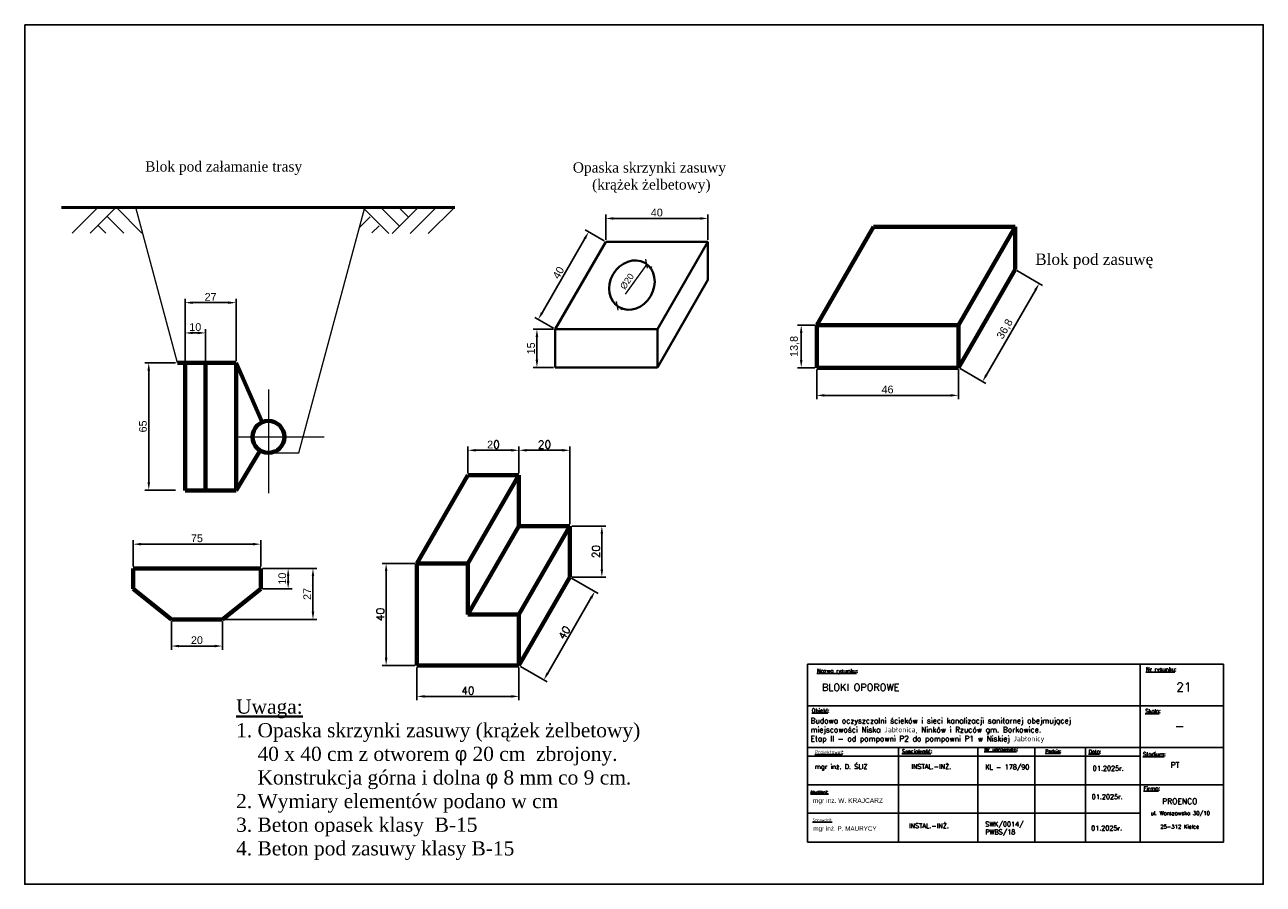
# Model space of a CAD drawing. Header units: millimetres. Extents: x 5659 to 8684, y 1431 to 2118.
# Tile 1 of 53: x 5659 to 6061, y 1465 to 1744. Entities that reach past the tile are written whole.
import ezdxf

# ---------------------------------------------------------------- set-up
doc = ezdxf.new("R2010")
doc.units = ezdxf.units.MM
doc.set_wipeout_variables(frame=1)
doc.linetypes.add('ACAD_ISO03W100', pattern=[30, 12, -18])
doc.linetypes.add('GDE', pattern=[0])
doc.layers.get('Defpoints').update_dxf_attribs({"color": 1, "lineweight": 13})
for name, color, linetype, lineweight in [('1', 7, 'Continuous', 18), ('EDZPD_L_0', 3, 'GDE', 18), ('i', 7, 'Continuous', 40), ('LG', 7, 'Continuous', 50), ('TABELKI', 7, 'Continuous', 25)]:
    doc.layers.add(name, color=color, linetype=linetype, lineweight=lineweight)
doc.styles.get("Standard").update_dxf_attribs({"font": 'arial.ttf'})
doc.dimstyles.new('ISO-25', dxfattribs={"dimtxt": 2.5, "dimasz": 2.5, "dimexe": 1.25, "dimexo": 0.625, "dimtad": 1, "dimtxsty": 'Standard', "dimcen": 2.5, "dimadec": 0, "dimazin": 0, "dimtfac": 1, "dimtmove": 0, "dimatfit": 3, "dimfxl": 0, "dimarcsym": 0})

# ---------------------------------------------------------------- blocks, each defined once
blk = doc.blocks.new('_Oblique')
at = {"color": 0, "linetype": 'ByBlock', "lineweight": -2}
blk.add_line((-0.5, -0.5), (0.5, 0.5), dxfattribs=at)
blk = doc.blocks.new('*D26')
at = {"layer": 'Defpoints', "color": 0, "transparency": 16777216}
for p in [(5847.26, 1681.47), (5847.26, 1673.92), (5880.41, 1673.92)]:
    blk.add_point(p, dxfattribs=at)
at = {"layer": 'i', "color": 0, "lineweight": -2, "transparency": 16777216}
for p, q in [((5847.26, 1674.54), (5847.26, 1682.72)), ((5877.91, 1681.47), (5849.76, 1681.47)), ((5880.41, 1674.54), (5880.41, 1682.72))]:
    blk.add_line(p, q, dxfattribs=at)
at = {"layer": 'i', "color": 0, "transparency": 16777216}
for points in [[(5849.76, 1681.89), (5849.76, 1681.05), (5847.26, 1681.47)], [(5877.91, 1681.89), (5877.91, 1681.05), (5880.41, 1681.47)]]:
    blk.add_solid(points, dxfattribs=at)
at = {"layer": 'i', "color": 0, "lineweight": 15, "transparency": 16777216, "insert": (5863.83, 1683.37), "char_height": 2.5, "attachment_point": 5}
blk.add_mtext('40', dxfattribs=at)
blk = doc.blocks.new('*D27')
at = {"layer": 'Defpoints', "color": 0, "transparency": 16777216}
for p in [(5830.89, 1645.51), (5824.91, 1633.09), (5830.89, 1633.09)]:
    blk.add_point(p, dxfattribs=at)
at = {"layer": 'i', "color": 0, "lineweight": -2, "transparency": 16777216}
for p, q in [((5830.26, 1645.51), (5823.66, 1645.51)), ((5824.91, 1643.01), (5824.91, 1635.59)), ((5830.26, 1633.09), (5823.66, 1633.09))]:
    blk.add_line(p, q, dxfattribs=at)
at = {"layer": 'i', "color": 0, "transparency": 16777216}
for points in [[(5824.49, 1643.01), (5825.33, 1643.01), (5824.91, 1645.51)], [(5824.49, 1635.59), (5825.33, 1635.59), (5824.91, 1633.09)]]:
    blk.add_solid(points, dxfattribs=at)
at = {"layer": 'i', "color": 0, "lineweight": 15, "transparency": 16777216, "insert": (5823.01, 1639.3), "char_height": 2.5, "attachment_point": 5, "rotation": 90}
blk.add_mtext('15', dxfattribs=at)
blk = doc.blocks.new('*D28')
at = {"color": 0, "lineweight": -2, "transparency": 16777216}
for p, q in [((5836.27, 1581.59), (5847.24, 1581.59)), ((5845.99, 1579.09), (5845.99, 1567.53)), ((5836.27, 1565.03), (5847.24, 1565.03))]:
    blk.add_line(p, q, dxfattribs=at)
at = {"color": 0, "transparency": 16777216}
for points in [[(5845.57, 1579.09), (5846.41, 1579.09), (5845.99, 1581.59)], [(5845.57, 1567.53), (5846.41, 1567.53), (5845.99, 1565.03)]]:
    blk.add_solid(points, dxfattribs=at)
at = {"layer": 'Defpoints', "color": 0, "transparency": 16777216}
for p in [(5835.65, 1581.59), (5835.65, 1565.03), (5845.99, 1565.03)]:
    blk.add_point(p, dxfattribs=at)
at = {"color": 0, "lineweight": 15, "transparency": 16777216, "insert": (5844.1, 1573.31), "char_height": 2.5, "attachment_point": 5, "rotation": 90}
blk.add_mtext('{\\fRomanS|b0|i0|c238|p2;20}', dxfattribs=at)
blk = doc.blocks.new('*D29')
at = {"color": 0, "lineweight": -2, "transparency": 16777216}
for p, q in [((5915.73, 1632.4), (5915.73, 1622.78)), ((5961.73, 1632.4), (5961.73, 1622.78)), ((5918.23, 1624.03), (5959.23, 1624.03))]:
    blk.add_line(p, q, dxfattribs=at)
at = {"color": 0, "transparency": 16777216}
for points in [[(5918.23, 1624.45), (5918.23, 1623.62), (5915.73, 1624.03)], [(5959.23, 1624.45), (5959.23, 1623.62), (5961.73, 1624.03)]]:
    blk.add_solid(points, dxfattribs=at)
at = {"layer": 'Defpoints', "color": 0, "transparency": 16777216}
for p in [(5915.73, 1633.02), (5961.73, 1633.02), (5961.73, 1624.03)]:
    blk.add_point(p, dxfattribs=at)
at = {"color": 0, "lineweight": 15, "transparency": 16777216, "insert": (5938.73, 1625.93), "char_height": 2.5, "attachment_point": 5}
blk.add_mtext('46', dxfattribs=at)
blk = doc.blocks.new('*D30')
at = {"color": 0, "lineweight": -2, "transparency": 16777216}
for p, q in [((5980.67, 1664.58), (5989.04, 1659.75)), ((5970.81, 1630.67), (5986.71, 1658.21)), ((5962.27, 1632.71), (5970.64, 1627.88))]:
    blk.add_line(p, q, dxfattribs=at)
at = {"color": 0, "transparency": 16777216}
for points in [[(5986.35, 1658.41), (5987.07, 1658), (5987.96, 1660.37)], [(5970.45, 1630.88), (5971.17, 1630.46), (5969.56, 1628.5)]]:
    blk.add_solid(points, dxfattribs=at)
at = {"layer": 'Defpoints', "color": 0, "transparency": 16777216}
for p in [(5980.13, 1664.89), (5987.96, 1660.37), (5961.73, 1633.02)]:
    blk.add_point(p, dxfattribs=at)
at = {"color": 0, "lineweight": 15, "transparency": 16777216, "insert": (5976.92, 1645.5), "char_height": 2.5, "attachment_point": 5, "rotation": 60}
blk.add_mtext('36,8', dxfattribs=at)
blk = doc.blocks.new('*D31')
at = {"color": 0, "lineweight": -2, "transparency": 16777216}
for p, q in [((5915.1, 1646.82), (5909.45, 1646.82)), ((5910.7, 1635.52), (5910.7, 1644.32)), ((5915.1, 1633.02), (5909.45, 1633.02))]:
    blk.add_line(p, q, dxfattribs=at)
at = {"color": 0, "transparency": 16777216}
for points in [[(5910.29, 1644.32), (5911.12, 1644.32), (5910.7, 1646.82)], [(5910.29, 1635.52), (5911.12, 1635.52), (5910.7, 1633.02)]]:
    blk.add_solid(points, dxfattribs=at)
at = {"layer": 'Defpoints', "color": 0, "transparency": 16777216}
for p in [(5910.7, 1646.82), (5915.73, 1646.82), (5915.73, 1633.02)]:
    blk.add_point(p, dxfattribs=at)
at = {"color": 0, "lineweight": 15, "transparency": 16777216, "insert": (5908.58, 1639.92), "char_height": 2.5, "attachment_point": 5, "rotation": 90}
blk.add_mtext('13,8', dxfattribs=at)
blk = doc.blocks.new('*D32')
at = {"layer": 'Defpoints', "color": 0, "transparency": 16777216}
for p in [(5841.72, 1677.11), (5847.26, 1673.92), (5830.89, 1645.51)]:
    blk.add_point(p, dxfattribs=at)
at = {"layer": 'i', "color": 0, "lineweight": -2, "transparency": 16777216}
for p, q in [((5846.72, 1674.23), (5840.63, 1677.74)), ((5826.6, 1650.87), (5840.47, 1674.95)), ((5830.35, 1645.82), (5824.26, 1649.33))]:
    blk.add_line(p, q, dxfattribs=at)
at = {"layer": 'i', "color": 0, "transparency": 16777216}
for points in [[(5840.11, 1675.15), (5840.83, 1674.74), (5841.72, 1677.11)], [(5826.23, 1651.08), (5826.96, 1650.66), (5825.35, 1648.7)]]:
    blk.add_solid(points, dxfattribs=at)
at = {"layer": 'i', "color": 0, "lineweight": 15, "transparency": 16777216, "insert": (5831.88, 1663.86), "char_height": 2.5, "attachment_point": 5, "rotation": 60.0478}
blk.add_mtext('40', dxfattribs=at)
blk = doc.blocks.new('*D33')
at = {"color": 0, "lineweight": -2, "transparency": 16777216}
for p, q in [((5802.53, 1598.78), (5802.53, 1607.46)), ((5805.03, 1606.21), (5816.59, 1606.21)), ((5819.09, 1598.78), (5819.09, 1607.46))]:
    blk.add_line(p, q, dxfattribs=at)
at = {"color": 0, "transparency": 16777216}
for points in [[(5805.03, 1606.63), (5805.03, 1605.8), (5802.53, 1606.21)], [(5816.59, 1606.63), (5816.59, 1605.8), (5819.09, 1606.21)]]:
    blk.add_solid(points, dxfattribs=at)
at = {"layer": 'Defpoints', "color": 0, "transparency": 16777216}
for p in [(5819.09, 1606.21), (5802.53, 1598.15), (5819.09, 1598.15)]:
    blk.add_point(p, dxfattribs=at)
at = {"color": 0, "lineweight": 15, "transparency": 16777216, "insert": (5810.81, 1608.09), "char_height": 2.5, "attachment_point": 5}
blk.add_mtext('2{\\fRomanC|b0|i0|c238|p2;0}', dxfattribs=at)
blk = doc.blocks.new('*D34')
at = {"color": 0, "lineweight": -2, "transparency": 16777216}
for p, q in [((5735.88, 1567.85), (5745.42, 1567.85)), ((5744.17, 1565.35), (5744.17, 1563.73)), ((5735.88, 1561.23), (5745.42, 1561.23))]:
    blk.add_line(p, q, dxfattribs=at)
at = {"color": 0, "transparency": 16777216}
for points in [[(5743.75, 1565.35), (5744.58, 1565.35), (5744.17, 1567.85)], [(5743.75, 1563.73), (5744.58, 1563.73), (5744.17, 1561.23)]]:
    blk.add_solid(points, dxfattribs=at)
at = {"layer": 'Defpoints', "color": 0, "transparency": 16777216}
for p in [(5735.26, 1567.85), (5735.26, 1561.23), (5744.17, 1561.23)]:
    blk.add_point(p, dxfattribs=at)
at = {"color": 0, "lineweight": 15, "transparency": 16777216, "insert": (5742.26, 1564.54), "char_height": 2.5, "attachment_point": 5, "rotation": 90}
blk.add_mtext('10', dxfattribs=at)
blk = doc.blocks.new('*D35')
at = {"color": 0, "lineweight": -2, "transparency": 16777216}
for p, q in [((5785.97, 1535.72), (5785.97, 1525.07)), ((5819.09, 1535.72), (5819.09, 1525.07)), ((5788.47, 1526.32), (5816.59, 1526.32))]:
    blk.add_line(p, q, dxfattribs=at)
at = {"color": 0, "transparency": 16777216}
for points in [[(5788.47, 1526.74), (5788.47, 1525.9), (5785.97, 1526.32)], [(5816.59, 1526.74), (5816.59, 1525.9), (5819.09, 1526.32)]]:
    blk.add_solid(points, dxfattribs=at)
at = {"layer": 'Defpoints', "color": 0, "transparency": 16777216}
for p in [(5785.97, 1536.35), (5819.09, 1536.35), (5819.09, 1526.32)]:
    blk.add_point(p, dxfattribs=at)
at = {"color": 0, "lineweight": 15, "transparency": 16777216, "insert": (5802.53, 1528.21), "char_height": 2.5, "attachment_point": 5}
blk.add_mtext('{\\Fromans.shx;4\\fRomanS|b0|i0|c238|p2;0}', dxfattribs=at)
blk = doc.blocks.new('*D36')
at = {"color": 0, "lineweight": -2, "transparency": 16777216}
for p, q in [((5706.28, 1550.67), (5706.28, 1541.41)), ((5722.84, 1550.67), (5722.84, 1541.41)), ((5708.78, 1542.66), (5720.34, 1542.66))]:
    blk.add_line(p, q, dxfattribs=at)
at = {"color": 0, "transparency": 16777216}
for points in [[(5708.78, 1543.07), (5708.78, 1542.24), (5706.28, 1542.66)], [(5720.34, 1543.07), (5720.34, 1542.24), (5722.84, 1542.66)]]:
    blk.add_solid(points, dxfattribs=at)
at = {"layer": 'Defpoints', "color": 0, "transparency": 16777216}
for p in [(5706.28, 1551.29), (5722.84, 1551.29), (5722.84, 1542.66)]:
    blk.add_point(p, dxfattribs=at)
at = {"color": 0, "lineweight": 15, "transparency": 16777216, "insert": (5714.56, 1544.56), "char_height": 2.5, "attachment_point": 5}
blk.add_mtext('20', dxfattribs=at)
blk = doc.blocks.new('*D37')
at = {"color": 0, "lineweight": -2, "transparency": 16777216}
for p, q in [((5785.34, 1569.47), (5774.73, 1569.47)), ((5775.98, 1538.85), (5775.98, 1566.97)), ((5785.34, 1536.35), (5774.73, 1536.35))]:
    blk.add_line(p, q, dxfattribs=at)
at = {"color": 0, "transparency": 16777216}
for points in [[(5775.56, 1566.97), (5776.39, 1566.97), (5775.98, 1569.47)], [(5775.56, 1538.85), (5776.39, 1538.85), (5775.98, 1536.35)]]:
    blk.add_solid(points, dxfattribs=at)
at = {"layer": 'Defpoints', "color": 0, "transparency": 16777216}
for p in [(5775.98, 1569.47), (5785.97, 1569.47), (5785.97, 1536.35)]:
    blk.add_point(p, dxfattribs=at)
at = {"color": 0, "lineweight": 15, "transparency": 16777216, "insert": (5774.09, 1552.91), "char_height": 2.5, "attachment_point": 5, "rotation": 90}
blk.add_mtext('{\\Fromans.shx;4\\fRomanS|b0|i0|c238|p2;0}', dxfattribs=at)
blk = doc.blocks.new('*D38')
at = {"color": 0, "lineweight": -2, "transparency": 16777216}
for p, q in [((5735.88, 1567.85), (5753.47, 1567.85)), ((5752.22, 1565.35), (5752.22, 1553.79)), ((5723.46, 1551.29), (5753.47, 1551.29))]:
    blk.add_line(p, q, dxfattribs=at)
at = {"color": 0, "transparency": 16777216}
for points in [[(5751.81, 1565.35), (5752.64, 1565.35), (5752.22, 1567.85)], [(5751.81, 1553.79), (5752.64, 1553.79), (5752.22, 1551.29)]]:
    blk.add_solid(points, dxfattribs=at)
at = {"layer": 'Defpoints', "color": 0, "transparency": 16777216}
for p in [(5735.26, 1567.85), (5722.84, 1551.29), (5752.22, 1551.29)]:
    blk.add_point(p, dxfattribs=at)
at = {"color": 0, "lineweight": 15, "transparency": 16777216, "insert": (5750.34, 1559.57), "char_height": 2.5, "attachment_point": 5, "rotation": 90}
blk.add_mtext('27', dxfattribs=at)
blk = doc.blocks.new('*D39')
at = {"color": 0, "lineweight": -2, "transparency": 16777216}
for p, q in [((5707.64, 1634.6), (5697.67, 1634.6)), ((5698.92, 1632.1), (5698.92, 1595.8)), ((5707.64, 1593.3), (5697.67, 1593.3))]:
    blk.add_line(p, q, dxfattribs=at)
at = {"color": 0, "transparency": 16777216}
for points in [[(5698.51, 1632.1), (5699.34, 1632.1), (5698.92, 1634.6)], [(5698.51, 1595.8), (5699.34, 1595.8), (5698.92, 1593.3)]]:
    blk.add_solid(points, dxfattribs=at)
at = {"layer": 'Defpoints', "color": 0, "transparency": 16777216}
for p in [(5708.26, 1634.6), (5698.92, 1593.3), (5708.26, 1593.3)]:
    blk.add_point(p, dxfattribs=at)
at = {"color": 0, "lineweight": 15, "transparency": 16777216, "insert": (5697.02, 1613.95), "char_height": 2.5, "attachment_point": 5, "rotation": 90}
blk.add_mtext('65', dxfattribs=at)
blk = doc.blocks.new('*D40')
at = {"color": 0, "lineweight": -2, "transparency": 16777216}
for p, q in [((5693.86, 1568.48), (5693.86, 1576.98)), ((5735.26, 1568.48), (5735.26, 1576.98)), ((5696.36, 1575.73), (5732.76, 1575.73))]:
    blk.add_line(p, q, dxfattribs=at)
at = {"color": 0, "transparency": 16777216}
for points in [[(5696.36, 1576.15), (5696.36, 1575.32), (5693.86, 1575.73)], [(5732.76, 1576.15), (5732.76, 1575.32), (5735.26, 1575.73)]]:
    blk.add_solid(points, dxfattribs=at)
at = {"layer": 'Defpoints', "color": 0, "transparency": 16777216}
for p in [(5735.26, 1575.73), (5693.86, 1567.85), (5735.26, 1567.85)]:
    blk.add_point(p, dxfattribs=at)
at = {"color": 0, "lineweight": 15, "transparency": 16777216, "insert": (5714.56, 1577.63), "char_height": 2.5, "attachment_point": 5}
blk.add_mtext('75', dxfattribs=at)
blk = doc.blocks.new('*D41')
at = {"color": 0, "lineweight": -2, "transparency": 16777216}
for p, q in [((5710.71, 1635.22), (5710.71, 1645.55)), ((5714.84, 1644.3), (5713.21, 1644.3)), ((5717.34, 1635.22), (5717.34, 1645.55))]:
    blk.add_line(p, q, dxfattribs=at)
at = {"color": 0, "transparency": 16777216}
for points in [[(5713.21, 1644.72), (5713.21, 1643.89), (5710.71, 1644.3)], [(5714.84, 1644.72), (5714.84, 1643.89), (5717.34, 1644.3)]]:
    blk.add_solid(points, dxfattribs=at)
at = {"layer": 'Defpoints', "color": 0, "transparency": 16777216}
for p in [(5710.71, 1644.3), (5710.71, 1634.6), (5717.34, 1634.6)]:
    blk.add_point(p, dxfattribs=at)
at = {"color": 0, "lineweight": 15, "transparency": 16777216, "insert": (5714.02, 1646.2), "char_height": 2.5, "attachment_point": 5}
blk.add_mtext('10', dxfattribs=at)
blk = doc.blocks.new('*D42')
at = {"color": 0, "lineweight": -2, "transparency": 16777216}
for p, q in [((5710.71, 1635.22), (5710.71, 1655.38)), ((5724.77, 1654.13), (5713.21, 1654.13)), ((5727.27, 1635.22), (5727.27, 1655.38))]:
    blk.add_line(p, q, dxfattribs=at)
at = {"color": 0, "transparency": 16777216}
for points in [[(5713.21, 1654.54), (5713.21, 1653.71), (5710.71, 1654.13)], [(5724.77, 1654.54), (5724.77, 1653.71), (5727.27, 1654.13)]]:
    blk.add_solid(points, dxfattribs=at)
at = {"layer": 'Defpoints', "color": 0, "transparency": 16777216}
for p in [(5710.71, 1654.13), (5710.71, 1634.6), (5727.27, 1634.6)]:
    blk.add_point(p, dxfattribs=at)
at = {"color": 0, "lineweight": 15, "transparency": 16777216, "insert": (5718.99, 1656.01), "char_height": 2.5, "attachment_point": 5}
blk.add_mtext('27', dxfattribs=at)
blk = doc.blocks.new('*D43')
at = {"color": 0, "lineweight": -2, "transparency": 16777216}
for p, q in [((5819.09, 1598.78), (5819.09, 1607.46)), ((5821.59, 1606.21), (5833.15, 1606.21)), ((5835.65, 1582.22), (5835.65, 1607.46))]:
    blk.add_line(p, q, dxfattribs=at)
at = {"color": 0, "transparency": 16777216}
for points in [[(5821.59, 1606.63), (5821.59, 1605.8), (5819.09, 1606.21)], [(5833.15, 1606.63), (5833.15, 1605.8), (5835.65, 1606.21)]]:
    blk.add_solid(points, dxfattribs=at)
at = {"layer": 'Defpoints', "color": 0, "transparency": 16777216}
for p in [(5835.65, 1606.21), (5819.09, 1598.15), (5835.65, 1581.59)]:
    blk.add_point(p, dxfattribs=at)
at = {"color": 0, "lineweight": 15, "transparency": 16777216, "insert": (5827.37, 1608.09), "char_height": 2.5, "attachment_point": 5}
blk.add_mtext('{\\Fromans.shx;20}', dxfattribs=at)
blk = doc.blocks.new('*D44')
at = {"color": 0, "lineweight": -2, "transparency": 16777216}
for p, q in [((5836.19, 1564.72), (5844.8, 1559.75)), ((5828.41, 1533.86), (5842.47, 1558.21)), ((5819.63, 1536.04), (5828.24, 1531.07))]:
    blk.add_line(p, q, dxfattribs=at)
at = {"color": 0, "transparency": 16777216}
for points in [[(5842.1, 1558.42), (5842.83, 1558), (5843.72, 1560.37)], [(5828.04, 1534.06), (5828.77, 1533.65), (5827.16, 1531.69)]]:
    blk.add_solid(points, dxfattribs=at)
at = {"layer": 'Defpoints', "color": 0, "transparency": 16777216}
for p in [(5835.65, 1565.03), (5843.72, 1560.37), (5819.09, 1536.35)]:
    blk.add_point(p, dxfattribs=at)
at = {"color": 0, "lineweight": 15, "transparency": 16777216, "insert": (5833.8, 1546.98), "char_height": 2.5, "attachment_point": 5, "rotation": 60}
blk.add_mtext('{\\Fromans.shx;4\\fRomanS|b0|i0|c238|p2;0}', dxfattribs=at)

msp = doc.modelspace()

# ---------------------------------------------------------------- linework, layer by layer
at = {"color": 0}
msp.add_lwpolyline([(5658.674, 1744.34), (6060.674, 1744.34), (6060.674, 1465.34), (5658.674, 1465.34)], close=True, dxfattribs=at)
at = {"layer": '1'}
for p, q in [((5682.34, 1684.968), (5674.06, 1676.688)), ((5688.195, 1684.968), (5679.915, 1676.688)), ((5688.437, 1684.968), (5696.717, 1676.688)), ((5708.261, 1634.596), (5694.739, 1685.057)), ((5747.602, 1605.37), (5769.038, 1685.032)), ((5768.622, 1684.808), (5776.902, 1676.528)), ((5774.477, 1684.808), (5780.332, 1678.953)), ((5786.186, 1684.808), (5777.906, 1676.528)), ((5780.332, 1684.808), (5783.259, 1681.881)), ((5792.041, 1684.808), (5783.761, 1676.528)), ((5797.896, 1684.808), (5789.616, 1676.528)), ((5685.51, 1682.04), (5690.862, 1676.688)), ((5770.736, 1681.98), (5767.29, 1678.534)), ((5682.582, 1679.113), (5685.008, 1676.688)), ((5773.663, 1679.052), (5771.367, 1676.756)), ((5737.768, 1625.929), (5737.768, 1592.326)), ((5727.273, 1610.545), (5755.854, 1610.565)), ((5737.768, 1605.37), (5734.637, 1605.37)), ((5737.768, 1605.37), (5747.602, 1605.37))]:
    msp.add_line(p, q, dxfattribs=at)
at = {"layer": 'EDZPD_L_0', "linetype": 'GDE'}
msp.add_line((5996.82, 1514.322), (5996.348, 1514.934), dxfattribs=at)
at = {"layer": 'i'}
for p, q in [((5830.887, 1645.51), (5847.257, 1673.92)), ((5847.257, 1673.92), (5880.409, 1673.92)), ((5880.409, 1673.92), (5864.007, 1645.51)), ((5880.409, 1673.92), (5880.409, 1661.5)), ((5880.409, 1661.5), (5864.007, 1633.09)), ((5830.887, 1645.51), (5830.887, 1633.09)), ((5830.887, 1645.51), (5864.007, 1645.51)), ((5864.007, 1645.51), (5864.007, 1633.09)), ((5830.887, 1633.09), (5864.007, 1633.09))]:
    msp.add_line(p, q, dxfattribs=at)
at = {"layer": 'i', "linetype": 'ACAD_ISO03W100', "lineweight": 13}
msp.add_line((5860.547, 1666.607), (5850.917, 1653.101), dxfattribs=at)
at = {"layer": 'i', "color": 7, "lineweight": 18}
for p, q in [((5861.755, 1665.923), (5862.209, 1665.604)), ((5852.155, 1652.246), (5852.608, 1651.928))]:
    msp.add_line(p, q, dxfattribs=at)
at = {"layer": 'i', "lineweight": 70}
msp.add_line((5735.089, 1606.118), (5727.273, 1593.196), dxfattribs=at)
at = {"layer": 'i'}
msp.add_ellipse((5855.759, 1659.833), major_axis=(4.154, 7.195), ratio=0.8488635, dxfattribs=at)
at = {"layer": 'LG'}
msp.add_line((5670.631, 1684.968), (5798.264, 1684.968), dxfattribs=at)
at = {"layer": 'LG', "lineweight": 70}
for p, q in [((5915.728, 1646.825), (5934.128, 1678.694)), ((5934.128, 1678.694), (5980.128, 1678.694)), ((5961.728, 1646.825), (5980.128, 1678.694)), ((5980.128, 1678.694), (5980.128, 1664.894)), ((5961.728, 1633.025), (5980.128, 1664.894)), ((5915.728, 1646.825), (5915.728, 1633.025)), ((5915.728, 1646.825), (5961.728, 1646.825)), ((5961.728, 1646.825), (5961.728, 1633.025)), ((5708.261, 1634.596), (5727.273, 1634.596)), ((5710.713, 1634.596), (5710.713, 1593.196)), ((5717.337, 1634.596), (5717.337, 1593.196)), ((5735.698, 1615.289), (5727.273, 1634.596)), ((5727.273, 1634.596), (5727.273, 1593.196)), ((5915.728, 1633.025), (5961.728, 1633.025)), ((5785.968, 1569.468), (5802.528, 1598.151)), ((5802.528, 1598.151), (5819.088, 1598.151)), ((5802.528, 1569.468), (5819.088, 1598.151)), ((5819.088, 1598.151), (5819.088, 1581.591)), ((5710.713, 1593.196), (5727.273, 1593.196)), ((5802.528, 1552.908), (5819.088, 1581.591)), ((5819.088, 1552.908), (5835.648, 1581.591)), ((5819.088, 1581.591), (5835.648, 1581.591)), ((5835.648, 1581.591), (5835.648, 1565.031)), ((5693.856, 1567.855), (5693.856, 1561.231)), ((5693.856, 1567.855), (5735.256, 1567.855)), ((5735.256, 1567.855), (5735.256, 1561.231)), ((5802.528, 1569.468), (5785.968, 1569.468)), ((5785.968, 1569.468), (5785.968, 1536.348)), ((5802.528, 1569.468), (5802.528, 1552.908)), ((5819.088, 1536.348), (5835.648, 1565.031)), ((5693.856, 1561.231), (5706.276, 1551.295)), ((5722.836, 1551.295), (5735.256, 1561.231)), ((5802.528, 1552.908), (5819.088, 1552.908)), ((5819.088, 1536.348), (5819.088, 1552.908)), ((5706.276, 1551.295), (5722.836, 1551.295)), ((5785.968, 1536.348), (5819.088, 1536.348))]:
    msp.add_line(p, q, dxfattribs=at)
msp.add_circle((5737.768, 1610.545), 5.175, dxfattribs=at)
at = {"layer": 'TABELKI'}
msp.add_line((5980.255, 1507.87), (6047.767, 1507.87), dxfattribs=at)

# ---------------------------------------------------------------- block references
at = {"layer": 'i', "color": 7, "lineweight": 18, "xscale": 2.070000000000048, "yscale": 2.070000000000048, "zscale": 2.070000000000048}
for p, rotation in [((5860.515, 1666.793), 54.93255501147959), ((5850.914, 1653.117), 234.9325550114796)]:
    msp.add_blockref('_Oblique', p, dxfattribs=dict(at, rotation=rotation))

# ---------------------------------------------------------------- texts
at = {"layer": 'i', "attachment_point": 1}
for s, insert, char_height, width in [('{\\fTimes New Roman|b0|i0|c238|p18;Blok pod załamanie trasy}', (5697.732, 1700.006), 3.312, 112.64193), ('{\\fTimes New Roman|b0|i0|c238|p18;Opaska skrzynki zasuwy\\P     (krążek żelbetowy)}', (5836.571, 1699.678), 3.312, 89.37742), ('{\\fTimes New Roman|b0|i0|c238|p18;Blok pod zasuwę}', (5986.683, 1670.08), 3.68, 56.58333)]:
    msp.add_mtext(s, dxfattribs=dict(at, insert=insert, char_height=char_height, width=width))
at = {"layer": 'i', "color": 7, "insert": (5854.175, 1661.036), "char_height": 2.07, "attachment_point": 5, "rotation": 55}
msp.add_mtext('%%c20', dxfattribs=at)
at = {"layer": 'i', "insert": (5727.274, 1525.309), "char_height": 4.6, "attachment_point": 1}
msp.add_mtext('{\\fTimes New Roman|b0|i0|c238|p18;\\LUwaga:\\P\\l1. Opaska skrzynki zasuwy (krążek żelbetowy)\\P    40 x 40 cm z otworem \\fSymbol|b0|i0|c2|p18;f\\fTimes New Roman|b0|i0|c238|p18; 20 cm  zbrojony.  \\P    Konstrukcja górna i dolna \\fSymbol|b0|i0|c2|p18;f\\fTimes New Roman|b0|i0|c238|p18; 8 mm co 9 cm.\\P2. Wymiary elementów podano w cm\\P3. Beton opasek klasy  B-15\\P4. Beton pod zasuwy klasy B-15}', dxfattribs=at)

# ---------------------------------------------------------------- dimensions: what is measured, and where the dimension line sits
at = {"lineweight": 15}
dim = msp.add_aligned_dim(p1=(5961.728, 1633.025), p2=(5980.128, 1664.894), distance=-9.046, dimstyle='ISO-25', dxfattribs=at)
dim.commit()
dim.dimension.update_dxf_attribs({"geometry": '*D30', "text_midpoint": (5976.919, 1645.5)})
for base, p1, p2, text, picture, middle in [((5710.713, 1654.128), (5727.273, 1634.596), (5710.713, 1634.596), '27', '*D42', (5718.993, 1656.008)), ((5710.713, 1644.303), (5717.337, 1634.596), (5710.713, 1634.596), '10', '*D41', (5714.025, 1646.205)), ((5819.088, 1606.214), (5802.528, 1598.151), (5819.088, 1598.151), '2{\\fRomanC|b0|i0|c238|p2;0}', '*D33', (5810.808, 1608.094)), ((5735.256, 1575.732), (5693.856, 1567.855), (5735.256, 1567.855), '75', '*D40', (5714.556, 1577.628)), ((5722.836, 1542.655), (5706.276, 1551.295), (5722.836, 1551.295), '20', '*D36', (5714.556, 1544.557))]:
    dim = msp.add_linear_dim(base=base, p1=p1, p2=p2, text=text, dimstyle='ISO-25', dxfattribs=at)
    dim.commit()
    dim.dimension.update_dxf_attribs({"geometry": picture, "text_midpoint": middle})
dim = msp.add_linear_dim(base=(5910.703, 1646.825), p1=(5915.728, 1633.025), p2=(5915.728, 1646.825), angle=90, dimstyle='ISO-25', dxfattribs=at)
dim.commit()
dim.dimension.update_dxf_attribs({"geometry": '*D31', "text_midpoint": (5908.575, 1639.925)})
for p1, p2, distance, text, picture, middle in [((5708.261, 1634.596), (5708.261, 1593.302), -9.337, '65', '*D39', (5697.022, 1613.949)), ((5785.968, 1536.348), (5785.968, 1569.468), 9.993, '{\\Fromans.shx;4\\fRomanS|b0|i0|c238|p2;0}', '*D37', (5774.089, 1552.908)), ((5819.088, 1536.348), (5835.648, 1565.031), -9.315, '{\\Fromans.shx;4\\fRomanS|b0|i0|c238|p2;0}', '*D44', (5833.801, 1546.975)), ((5785.968, 1536.348), (5819.088, 1536.348), -10.027, '{\\Fromans.shx;4\\fRomanS|b0|i0|c238|p2;0}', '*D35', (5802.528, 1528.207))]:
    dim = msp.add_aligned_dim(p1=p1, p2=p2, distance=distance, text=text, dimstyle='ISO-25', dxfattribs=at)
    dim.commit()
    dim.dimension.update_dxf_attribs({"geometry": picture, "text_midpoint": middle})
dim = msp.add_linear_dim(base=(5961.728, 1624.032), p1=(5915.728, 1633.025), p2=(5961.728, 1633.025), dimstyle='ISO-25', dxfattribs=at)
dim.commit()
dim.dimension.update_dxf_attribs({"geometry": '*D29', "text_midpoint": (5938.728, 1625.934)})
dim = msp.add_linear_dim(base=(5835.648, 1606.214), p1=(5819.088, 1598.151), p2=(5835.648, 1581.591), text='{\\Fromans.shx;20}', dimstyle='ISO-25', override={"dimtmove": 1}, dxfattribs=at)
dim.commit()
dim.dimension.update_dxf_attribs({"geometry": '*D43', "text_midpoint": (5827.368, 1608.089)})
for base, p1, p2, text, picture, middle in [((5845.991, 1565.031), (5835.648, 1581.591), (5835.648, 1565.031), '{\\fRomanS|b0|i0|c238|p2;20}', '*D28', (5844.105, 1573.311)), ((5752.223, 1551.295), (5735.256, 1567.855), (5722.836, 1551.295), '27', '*D38', (5750.343, 1559.575)), ((5744.165, 1561.231), (5735.256, 1567.855), (5735.256, 1561.231), '10', '*D34', (5742.264, 1564.543))]:
    dim = msp.add_linear_dim(base=base, p1=p1, p2=p2, angle=90, text=text, dimstyle='ISO-25', dxfattribs=at)
    dim.commit()
    dim.dimension.update_dxf_attribs({"geometry": picture, "text_midpoint": middle})
at = {"layer": 'i', "lineweight": 15}
for p1, distance, picture, middle in [((5880.409, 1673.92), -7.55, '*D26', (5863.833, 1683.371)), ((5830.887, 1645.51), 6.394, '*D32', (5831.885, 1663.856))]:
    dim = msp.add_aligned_dim(p1=p1, p2=(5847.257, 1673.92), distance=distance, text='40', dimstyle='ISO-25', dxfattribs=at)
    dim.commit()
    dim.dimension.update_dxf_attribs({"geometry": picture, "text_midpoint": middle})
dim = msp.add_linear_dim(base=(5824.909, 1633.09), p1=(5830.887, 1645.51), p2=(5830.887, 1633.09), angle=90, text='15', dimstyle='ISO-25', dxfattribs=at)
dim.commit()
dim.dimension.update_dxf_attribs({"geometry": '*D27', "text_midpoint": (5823.008, 1639.3)})

# ---------------------------------------------------------------- next in the draw order: wipeouts: each hides what was drawn before it
msp.add_wipeout([(5912.743, 1536.764), (6047.767, 1536.764), (6047.767, 1478.976), (5912.743, 1478.976)]).dxf.layer = 'TABELKI'

# ---------------------------------------------------------------- next in the draw order: linework, layer by layer
at = {"layer": 'TABELKI'}
msp.add_line((5980.255, 1507.87), (6047.767, 1507.87), dxfattribs=at)

# ---------------------------------------------------------------- next in the draw order: wipeouts: each hides what was drawn before it
msp.add_wipeout([(5912.743, 1536.764), (6047.767, 1536.764), (6047.767, 1478.976), (5912.743, 1478.976)]).dxf.layer = 'TABELKI'

# ---------------------------------------------------------------- next in the draw order: linework, layer by layer
for p, q in [((5912.743, 1536.764), (6047.767, 1536.764)), ((5912.743, 1478.976), (5912.743, 1536.764)), ((6020.76, 1536.764), (6020.76, 1478.976)), ((6047.767, 1536.764), (6047.767, 1478.976)), ((5912.743, 1523.25), (6047.767, 1523.25)), ((5912.743, 1509.737), (6047.767, 1509.737)), ((5942.312, 1509.737), (5942.315, 1478.976)), ((5968.027, 1509.893), (5968.03, 1478.976)), ((5986.485, 1509.737), (5986.488, 1478.976)), ((6002.999, 1509.58), (6003.002, 1478.976)), ((5912.743, 1506.899), (6020.76, 1506.899)), ((5912.743, 1497.634), (6047.767, 1497.634)), ((5912.752, 1488.369), (6020.769, 1488.369)), ((6047.767, 1478.976), (5912.743, 1478.976))]:
    msp.add_line(p, q, dxfattribs=at)

# ---------------------------------------------------------------- next in the draw order: texts
at = {"layer": 'TABELKI', "attachment_point": 1}
for s, insert, char_height, width in [('{\\Fsimplex.shx|c238;\\LNr rysunku\\l:}', (6022.606, 1535.753), 1.27764, 51.28511), ('{\\Fsimplex.shx|c238;\\LNazwa rysunku\\l:}', (5915.777, 1535.243), 1.27764, 51.28511), ('{\\Fsimplex.shx|c238;\\LObiekt\\l:}', (5914.111, 1522.374), 1.27764, 51.28511), ('{\\Fsimplex.shx|c238;\\LSkala\\l:}', (6022.351, 1522.201), 1.27764, 51.28511), ('{\\Fsimplex.shx|c238;\\LProjektował\\l:}', (5915.146, 1508.842), 1.17936, 47.3401), ('{\\Fsimplex|c238;\\LSpecjalność\\l:}', (5943.407, 1509.081), 1.17936, 47.3401), ('{\\Fsimplex.shx|c238;\\LNr uprawnień\\l:}', (5970.097, 1509.737), 1.17936, 47.3401), ('{\\Fsimplex.shx|c238;\\LPodpis\\l:}', (5989.937, 1509.033), 1.08108, 47.3401), ('{\\Fsimplex.shx|c238;\\LData\\l:}', (6003.991, 1509.004), 1.17936, 47.3401), ('{\\Fsimplex.shx|c238;\\LStadium\\l:}', (6021.613, 1508.21), 1.27764, 51.28511), ('{\\fsimplex.shx|b0|i0|c238|p0;\\LAsystent:}', (5913.675, 1495.773), 0.9828, 39.45009), ('{\\Fsimplex.shx|c238;\\LFirma\\l:}', (6021.824, 1497.08), 1.27764, 51.28511), ('{\\Fsimplex.shx|c238;ul. Warszawska 30/10}', (6024.176, 1489.036), 1.26126, 35.50508), ('{\\fsimplex.shx|b0|i0|c238|p0;\\LSprawdził:}', (5914.418, 1486.693), 0.9828, 39.45009), ('{\\Fsimplex.shx|c238;25-312 Kielce}', (6027.232, 1484.673), 1.26126, 35.50508)]:
    msp.add_mtext(s, dxfattribs=dict(at, insert=insert, char_height=char_height, width=width))
at = {"layer": 'TABELKI', "lineweight": 25, "attachment_point": 1}
for s, insert, char_height, width in [('{\\fsimplex.shx|b0|i0|c238|p0;BLOKI OPOROWE}', (5917.436, 1530.376), 2.2932, 117.96163), ('{\\fsimplex.shx|b0|i0|c238|p0;21}', (6032.453, 1530.79), 2.8665, 71.01016), ('\\pt116.74;{\\Fsimplex|c238;Budowa oczyszczalni ścieków i sieci kanalizacji sanitarnej obejmującej \\Pmiejscowości Niska Jabłonica, Ninków i Rzuców gm. Borkowice. \\PEtap II - od pompowni P2 do pompowni P1 w Niskiej Jabłonicy}', (5913.749, 1519.313), 1.75135, 116.13409), ('{\\fsimplex.shx|b0|i0|c238|p0;-}', (6031.957, 1518.233), 2.8665, 71.01016), ('{\\Fsimplex.shx|c238;\\H0.6622x;mgr inż. D. ŚLIZ}', (5915.099, 1504.298), 2.31892, 82.57314), ('{\\Fsimplex.shx|c238;INSTAL.-INŻ.}', (5946.43, 1504.315), 1.53563, 107.34508), ('{\\Fsimplex.shx|c238;KL - 178/90}', (5970.438, 1504.162), 1.53563, 107.34508), ('{\\fsimplex.shx|b0|i0|c238|p0;01.2025r.}', (6005.337, 1503.734), 1.53563, 107.34508), ('{\\Fsimplex|c238;PT}', (6030.62, 1504.952), 1.8018, 71.01016), ('{\\H0.6622x;mgr inż. W. KRAJCARZ}', (5914.491, 1493.279), 2.31892, 82.57314), ('{\\fsimplex.shx|b0|i0|c238|p0;01.2025r.}', (6005.008, 1494.501), 1.53563, 107.34508), ('mgr inż. P. MAURYCY', (5914.651, 1484.141), 1.46092, 52.02108), ('{\\Fsimplex.shx|c238;INSTAL.-INŻ.}', (5945.664, 1485.097), 1.53563, 107.34508), ('{\\Fsimplex|c238;SWK/0014/\\PPWBS/18}', (5970.44, 1485.632), 1.53563, 107.34508), ('{\\fsimplex.shx|b0|i0|c238|p0;01.2025r.}', (6004.81, 1484.319), 1.53563, 107.34508)]:
    msp.add_mtext(s, dxfattribs=dict(at, insert=insert, char_height=char_height, width=width))
at = {"layer": 'TABELKI', "lineweight": 30, "insert": (6027.867, 1493.183), "char_height": 1.8018, "width": 71.01016, "attachment_point": 1}
msp.add_mtext('{\\Fsimplex.shx|c238;PROENCO}', dxfattribs=at)

doc.saveas('drawing.dxf')
